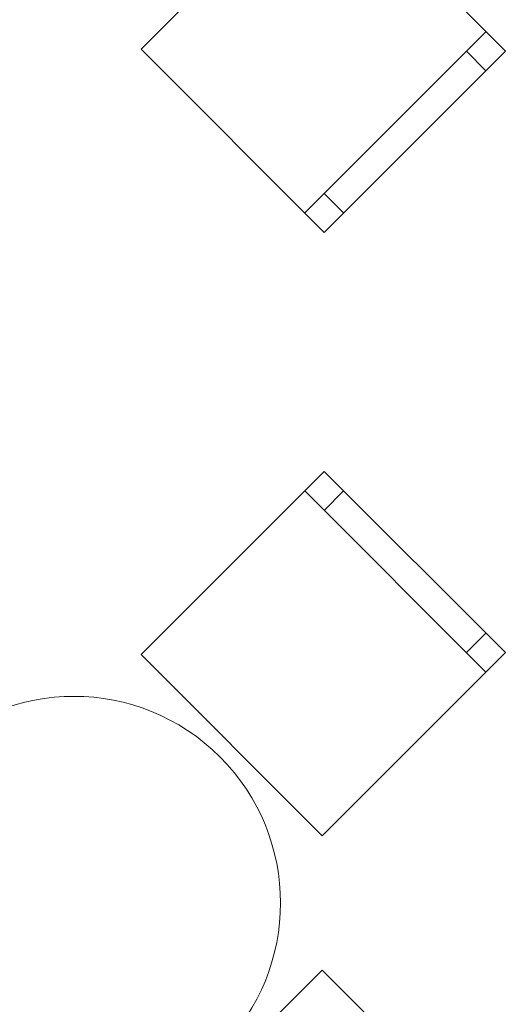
# Model space of a CAD drawing. Header units: millimetres. Extents: x -14761 to 157739, y -22400 to 107990.
# Tile 69 of 228: x 37373 to 38255, y 50334 to 52121. Entities that reach past the tile are written whole.
import ezdxf

# ---------------------------------------------------------------- set-up
doc = ezdxf.new("R2010")
doc.units = ezdxf.units.MM
doc.header["$MEASUREMENT"] = 0
doc.layers.add('Интерьер - Мебель', color=7, linetype='Continuous')

msp = doc.modelspace()

# ---------------------------------------------------------------- linework, layer by layer
at = {"layer": 'Интерьер - Мебель', "color": 7, "linetype": 'Continuous', "lineweight": 15}
for p, q in [((38219.6, 52098.8), (37890.8, 51770)), ((38184.2, 52063.4), (38219.6, 52028.1)), ((37926.2, 51805.3), (37961.5, 51770)), ((37890.8, 51265.5), (38219.6, 50936.7)), ((37926.2, 51230.2), (37961.5, 51265.5)), ((38184.2, 50972.1), (38219.6, 51007.4))]:
    msp.add_line(p, q, dxfattribs=at)
at = {"layer": 'Интерьер - Мебель', "color": 7, "linetype": 'Continuous', "lineweight": 15, "flags": 128}
for points in [[(37922.6, 52395.8), (37593.8, 52067), (37926.2, 51734.6), (38255, 52063.4)], [(37593.8, 50968.5), (37922.6, 50639.7), (38255, 50972.1), (37926.2, 51300.9)], [(37922.6, 50395.8), (37593.8, 50067), (37926.2, 49734.6), (38255, 50063.4)]]:
    msp.add_lwpolyline(points, close=True, dxfattribs=at)
msp.add_lwpolyline([(37206.7, 50782.9, 1), (37737, 50252.6, 1)], format="xyb", close=True, dxfattribs=at)

doc.saveas('drawing.dxf')
